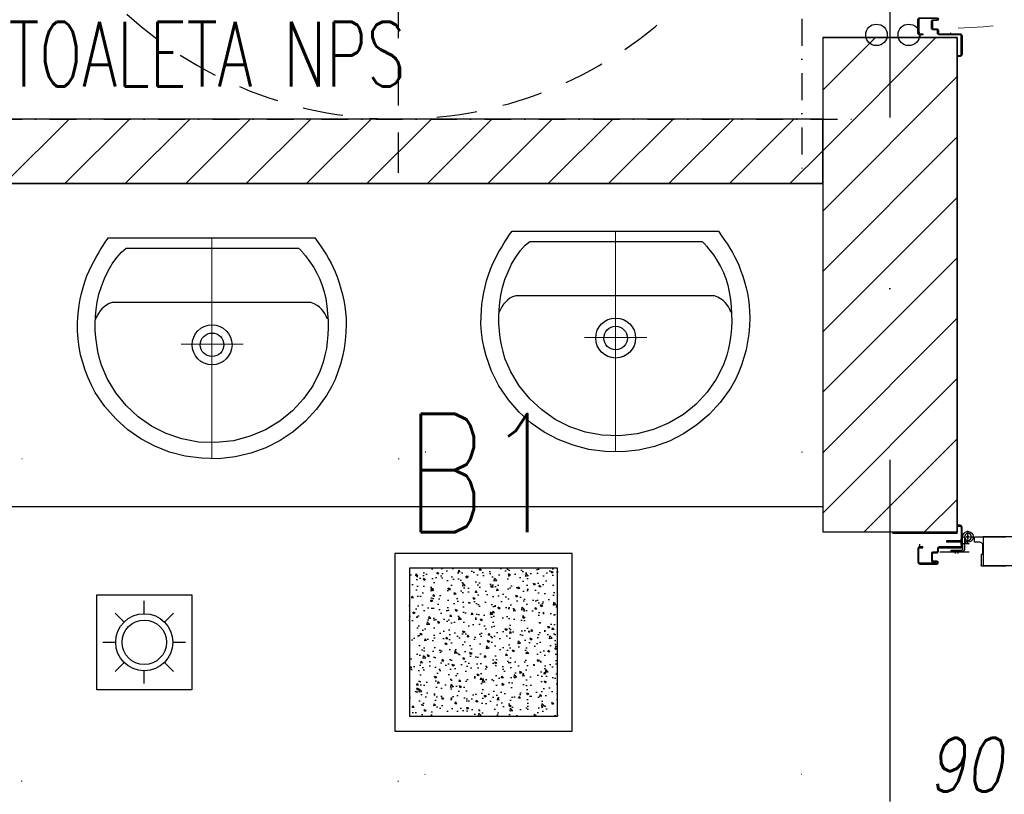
# Model space of a CAD drawing. Header units: millimetres. Extents: x 28600 to 181045, y -399112 to -163690.
# Tile 163 of 256: x 61250 to 61433, y -197959 to -197815. Entities that reach past the tile are written whole.
import ezdxf
from ezdxf.enums import TextEntityAlignment as Align

# ---------------------------------------------------------------- set-up
doc = ezdxf.new("R2010")
doc.units = ezdxf.units.MM
for name, pattern in [('216-500', [2.5, 1.5, -1]), ('CENTER', [0.6, 0.375, -0.075, 0.075, -0.075]), ('DASHDOT', [25.4, 12.7, -6.35, 0, -6.35]), ('DOT', [6.35, 0, -6.35]), ('Hidden Line', [391.222223, 282.222223, -109]), ('STRICHPUNKTX2', [2, 1, -0.5, 0, -0.5])]:
    doc.linetypes.add(name, pattern=pattern)
doc.layers.get('0').update_dxf_attribs({"color": 8})
for name, color, linetype in [('!! 0_Istn-armatura', 8, 'Continuous'), ('!! 1_drzwi opis', 8, 'Continuous'), ('!! 1_drzwi-linia', 8, 'Continuous'), ('!! 1_hatch projektowane ściany', 8, 'Continuous'), ('!! 1_OPIS POM NOWE', 123, 'Continuous'), ('!! 1_PROJ Sciany', 8, 'Continuous'), ('!! 2_wypos-sanitarne', 8, 'Continuous'), ('0-osie-liniA', 8, 'DASHDOT'), ('E1', 2, 'Continuous'), ('E_0', 4, 'Continuous'), ('E_OSP', 2, 'Continuous')]:
    doc.layers.add(name, color=color, linetype=linetype)
doc.styles.add('50', font='ROMANS.shx', dxfattribs={"width": 0.8, "height": 10})
doc.styles.add('ARCHETYP', font='romans.shx', dxfattribs={"height": 15})
doc.styles.add('ELE1', font='romans.shx', dxfattribs={"width": 0.8, "height": 18})
doc.styles.add('TXT', font='simplex.shx')
pattern_1 = [(45, (0, -1.54), (-5.61266008, 5.61266008), [])]

# ---------------------------------------------------------------- blocks, each defined once
blk = doc.blocks.new('gvb')
at = {"linetype": 'STRICHPUNKTX2', "ltscale": 5}
for p, q in [((130664.97, 14667.75), (130664.97, 14497.75)), ((130814.97, 14667.75), (130814.97, 14497.75)), ((130654.97, 14657.75), (130824.97, 14657.75)), ((130654.97, 14507.75), (130824.97, 14507.75))]:
    blk.add_line(p, q, dxfattribs=at)
at = {"linetype": '216-500', "ltscale": 5}
for p, q in [((130739.97, 14667.75), (130739.97, 14497.75)), ((130654.97, 14582.75), (130824.97, 14582.75)), ((130705.62, 14537.29), (130705.62, 14578.9))]:
    blk.add_line(p, q, dxfattribs=at)
for points in [[(130727.92, 14612.92), (130709.37, 14612.92)], [(130727.92, 14578.9), (130752.56, 14578.9), (130752.56, 14611.05)], [(130701.49, 14604.79), (130701.49, 14603.03), (130727.92, 14603.03)], [(130727.92, 14603.03), (130727.92, 14588.79)], [(130727.92, 14588.79), (130701.75, 14588.8)], [(130727.92, 14588.79), (130713.68, 14588.79)], [(130705.62, 14578.9), (130737.03, 14578.9)]]:
    blk.add_lwpolyline(points, dxfattribs=at)
blk.add_lwpolyline([(130701.75, 14588.8, 0.400619), (130695.72, 14582.06), (130695.72, 14529.31)], format="xyb", dxfattribs=at)
at = {"linetype": '216-500', "ltscale": 2}
blk.add_lwpolyline([(130713.68, 14588.79), (130713.68, 14588.79)], dxfattribs=at)
at = {"linetype": '216-500', "ltscale": 5}
for centre, radius in [((130739.97, 14582.75), 75), ((130740.04, 14640.53), 11.41), ((130753.4, 14560.11), 30.82), ((130753.4, 14560.11), 29.13)]:
    blk.add_circle(centre, radius, dxfattribs=at)
for centre, radius, start, end in [((130740.13, 14610.57), 12.44, 2.2135, 169.0878), ((130696.81, 14538.09), 8.85, 262.981, 5.2099)]:
    blk.add_arc(centre, radius, start, end, dxfattribs=at)
at = {"linetype": '216-500', "ltscale": 2}
blk.add_arc((130710.53, 14603.91), 9.09, 97.3287, 185.5564, dxfattribs=at)
blk = doc.blocks.new('A$C527aaae0')
at = {"lineweight": 5}
for points in [[(0, 0), (0, -0.4111)], [(0.1863, -0.1214), (0.1863, -0.1211)], [(0.1863, -0.1211), (0.1863, -0.1214)], [(-0.0573, -0.1985), (0.0582, -0.1985)]]:
    blk.add_lwpolyline(points, dxfattribs=at)
for points in [[(0.1915, -0.001), (0.1975, -0.0093), (0.203, -0.0173), (0.2082, -0.025), (0.213, -0.0326), (0.2175, -0.0402), (0.2216, -0.0479), (0.2255, -0.0558), (0.2292, -0.0639), (0.2328, -0.0735), (0.2366, -0.0845), (0.2399, -0.0953), (0.2429, -0.1061), (0.2453, -0.1169), (0.2473, -0.1278), (0.2487, -0.1389), (0.2495, -0.1502), (0.2498, -0.1618), (0.2492, -0.1766), (0.2478, -0.1918), (0.2457, -0.2067), (0.2428, -0.2214), (0.239, -0.2358), (0.2344, -0.25), (0.2289, -0.2639), (0.2225, -0.2775), (0.2132, -0.2936), (0.1947, -0.319), (0.174, -0.3415), (0.1513, -0.361), (0.1268, -0.3776), (0.1005, -0.391), (0.0726, -0.4011), (0.0432, -0.4079), (0.0125, -0.4112), (-0.0191, -0.4105), (-0.0495, -0.4063), (-0.0786, -0.3988), (-0.1062, -0.3881), (-0.1321, -0.3743), (-0.1563, -0.3574), (-0.1786, -0.3374), (-0.1988, -0.3143), (-0.2168, -0.2883), (-0.2237, -0.2746), (-0.2299, -0.2608), (-0.2353, -0.2468), (-0.24, -0.2327), (-0.2438, -0.2183), (-0.2467, -0.2037), (-0.2487, -0.1888), (-0.2498, -0.1735), (-0.2497, -0.1595), (-0.249, -0.1479), (-0.2479, -0.1367), (-0.2463, -0.1256), (-0.2444, -0.1148), (-0.242, -0.104), (-0.2392, -0.0932), (-0.2359, -0.0823), (-0.2322, -0.0712), (-0.2282, -0.0623), (-0.2242, -0.0541), (-0.22, -0.0461), (-0.2157, -0.0381), (-0.2113, -0.0303), (-0.2067, -0.0225), (-0.2019, -0.0148), (-0.1969, -0.0071), (-0.1921, -0.001)], [(0.1608, -0.0198), (0.1622, -0.0209), (0.1634, -0.022), (0.1645, -0.023), (0.1654, -0.024), (0.1663, -0.025), (0.1672, -0.0261), (0.1682, -0.0273), (0.1692, -0.0287), (0.1739, -0.0344), (0.1821, -0.0451), (0.1893, -0.0557), (0.1954, -0.0665), (0.2007, -0.0776), (0.2051, -0.0891), (0.2087, -0.1012), (0.2116, -0.114), (0.2138, -0.1277), (0.2152, -0.1416), (0.216, -0.1551), (0.2162, -0.1682), (0.2158, -0.181), (0.2146, -0.1937), (0.2128, -0.2063), (0.2103, -0.2189), (0.2069, -0.2316), (0.2007, -0.2493), (0.1874, -0.2756), (0.1704, -0.3001), (0.1499, -0.3221), (0.1263, -0.3413), (0.1, -0.3573), (0.0711, -0.3696), (0.0402, -0.3777), (0.0074, -0.3812), (-0.0248, -0.3802), (-0.0555, -0.3745), (-0.0846, -0.3645), (-0.1119, -0.3506), (-0.1369, -0.3331), (-0.1592, -0.3122), (-0.1785, -0.2885), (-0.1945, -0.2622), (-0.2053, -0.2373), (-0.2088, -0.2247), (-0.2117, -0.2119), (-0.2139, -0.1991), (-0.2155, -0.1862), (-0.2165, -0.1732), (-0.2167, -0.1601), (-0.2161, -0.147), (-0.2148, -0.1337), (-0.2129, -0.12), (-0.2097, -0.1056), (-0.2052, -0.0909), (-0.1995, -0.0763), (-0.1928, -0.0622), (-0.1851, -0.049), (-0.1767, -0.0372), (-0.1676, -0.0271), (-0.159, -0.0198)]]:
    blk.add_lwpolyline(points, close=True)
blk.add_lwpolyline([(0.2151, -0.1518), (0.2126, -0.1464), (0.21, -0.1415), (0.2071, -0.1372), (0.2038, -0.1333), (0.2, -0.1297), (0.1955, -0.1264), (0.1903, -0.1232), (0.1842, -0.1211), (-0.1851, -0.1211), (-0.1909, -0.1228), (-0.1959, -0.1256), (-0.2003, -0.1289), (-0.2043, -0.1326), (-0.2078, -0.1367), (-0.2109, -0.1413), (-0.2137, -0.1463), (-0.2163, -0.1518), (-0.2163, -0.1521)])
at = {"linetype": 'DOT'}
blk.add_lwpolyline([(-0.3533, -0.4109), (0.3467, -0.4109), (0.3467, -1.0109), (-0.3533, -1.0109)], close=True, dxfattribs=at)
for radius in [0.0371, 0.0219]:
    blk.add_circle((0.0005, -0.1995), radius)
blk = doc.blocks.new('zaw-dr-90-p')
at = {"color": 2, "linetype": 'CENTER', "ltscale": 0.2}
for p, q in [((24.5, 24), (31, 24)), ((24.5, 19), (31, 19)), ((12, 0), (-12, 0)), ((0, 12), (0, -12))]:
    blk.add_line(p, q, dxfattribs=at)
at = {"ltscale": 0.2}
for p, q in [((10, 12), (6.5, 12)), ((10, 0), (10, 6.5))]:
    blk.add_line(p, q, dxfattribs=at)
blk.add_lwpolyline([(10, 10), (10, 39), (6.5, 39), (6.5, 10)], dxfattribs=at)
blk.add_lwpolyline([(0, 6.5), (23.5, 6.5, 0.414214), (28, 11), (28, 31), (24.5, 31), (24.5, 11, -0.414214), (23.5, 10), (0, 10, 4.561698), (7.6, 6.5), (4.9, 4.2)], format="xyb", dxfattribs=at)
blk.add_lwpolyline([(-0.2, -0.2), (-2.5, -0.2), (-2.5, 0.2), (-0.2, 0.2), (-0.2, 2.5), (0.2, 2.5), (0.2, 0.2), (2.8, 0.2), (2.8, -0.2), (0.2, -0.2), (0.2, -2.8), (-0.2, -2.8)], close=True)
blk.add_circle((0, 0), 6.5, dxfattribs=at)
blk = doc.blocks.new('drzwi 90- sc 12')
for p, q in [((-13616.12, 20410.26), (-13616.12, 20411.46)), ((-13616.12, 20411.46), (-13615.02, 20411.46)), ((-13614.92, 20411.36), (-13614.92, 20313.77)), ((-13620.32, 20410.16), (-13620.32, 20313.77)), ((-13614.92, 20409.86), (-13620.32, 20409.86)), ((-13616.12, 20410.26), (-13620.22, 20410.26)), ((-13616.12, 20410.26), (-13620, 20410.26)), ((-13618.17, 20410.26), (-13616.22, 20410.26)), ((-13618.17, 20410.26), (-13616.22, 20410.26)), ((-13620.32, 20313.47), (-13620.32, 20317.97)), ((-13614.92, 20312.27), (-13614.92, 20317.97)), ((-13614.92, 20313.77), (-13620.32, 20313.77)), ((-13618.22, 20313.37), (-13620.22, 20313.37)), ((-13618.22, 20313.67), (-13618.22, 20313.37)), ((-13618.22, 20313.67), (-13616.42, 20313.67)), ((-13615.92, 20313.17), (-13615.92, 20312.17)), ((-13615.92, 20312.17), (-13615.02, 20312.17)), ((-13617.77, 20311.12), (-13617.77, 20305.72)), ((-13617.77, 20311.12), (-13617.77, 20305.72)), ((-13616.17, 20309.92), (-13616.17, 20311.02)), ((-13715.57, 20308.32), (-13715.57, 20308.56)), ((-13715.57, 20307.69), (-13715.57, 20308.56)), ((-13715.57, 20307.82), (-13715.57, 20308.56)), ((-13616.17, 20309.92), (-13617.37, 20309.92)), ((-13715.57, 20307.72), (-13715.37, 20307.72)), ((-13715.77, 20301.96), (-13716.27, 20301.96)), ((-13616.77, 20301.96), (-13616.27, 20301.96))]:
    blk.add_line(p, q)
for points in [[(-13665.27, 20284.96), (-13665.27, 20325.83)], [(-13615.57, 20309.64), (-13615.32, 20309.64), (-13615.32, 20309.82), (-13616.32, 20309.82), (-13616.32, 20309.64), (-13615.92, 20309.64)]]:
    blk.add_lwpolyline(points)
at = {"lineweight": 30}
for points in [[(-13716.27, 20308.92), (-13721.27, 20308.92)], [(-13716.27, 20308.92), (-13716.27, 20296.92)], [(-13614.27, 20308.92), (-13609.27, 20308.92)], [(-13614.27, 20308.92), (-13614.27, 20296.92)]]:
    blk.add_lwpolyline(points, dxfattribs=at)
at = {"ltscale": 0.2}
for points in [[(-13715.57, 20307.51), (-13715.57, 20309.48, 0.414214), (-13715.91, 20309.82), (-13719.43, 20309.82, 0.414214), (-13719.77, 20309.48), (-13719.77, 20308.92), (-13719.59, 20308.92), (-13719.59, 20309.48, -0.414214), (-13719.43, 20309.64), (-13716.97, 20309.64)], [(-13716.97, 20309.64), (-13715.91, 20309.64, -0.414214), (-13715.75, 20309.48), (-13715.75, 20307.51)], [(-13615.92, 20309.64), (-13616.63, 20309.64, 0.414214), (-13616.79, 20309.48), (-13616.79, 20305.58, -0.414214), (-13617.13, 20305.24), (-13617.58, 20305.24, 0.414214), (-13617.74, 20305.08), (-13617.74, 20304.48, -0.414214), (-13618.08, 20304.14), (-13619.26, 20304.14, -0.414214), (-13619.6, 20304.48), (-13619.6, 20305.15, 1), (-13619.79, 20305.15), (-13619.79, 20301.96, 0.414214), (-13619.63, 20301.8), (-13617.11, 20301.8, 0.414214), (-13616.95, 20301.96), (-13616.95, 20302.52), (-13616.77, 20302.52), (-13616.77, 20301.96, -0.414214), (-13617.11, 20301.62), (-13619.63, 20301.62, -0.414214), (-13619.97, 20301.96), (-13619.97, 20305.15, -1), (-13619.42, 20305.15), (-13619.42, 20304.48, 0.414214), (-13619.26, 20304.32), (-13618.08, 20304.32, 0.414214), (-13617.92, 20304.48), (-13617.92, 20305.08, -0.414214), (-13617.58, 20305.42), (-13617.13, 20305.42, 0.414214), (-13616.97, 20305.58), (-13616.97, 20309.48, -0.414214), (-13616.63, 20309.82), (-13613.11, 20309.82, -0.414214), (-13612.77, 20309.48), (-13612.77, 20308.92), (-13612.95, 20308.92), (-13612.95, 20309.48, 0.414214), (-13613.11, 20309.64), (-13615.57, 20309.64)], [(-13715.75, 20307.76), (-13715.75, 20305.58, 0.414214), (-13715.41, 20305.24), (-13714.96, 20305.24, -0.414214), (-13714.8, 20305.08), (-13714.8, 20304.48, 0.414214), (-13714.46, 20304.14), (-13713.28, 20304.14, 0.414214), (-13712.94, 20304.48), (-13712.94, 20305.15, -1), (-13712.75, 20305.15), (-13712.75, 20301.96, -0.414214), (-13712.91, 20301.8), (-13715.43, 20301.8, -0.414214), (-13715.59, 20301.96), (-13715.59, 20302.52), (-13715.77, 20302.52), (-13715.77, 20301.96, 0.414214), (-13715.43, 20301.62), (-13712.91, 20301.62, 0.414214), (-13712.57, 20301.96), (-13712.57, 20305.15, 1), (-13713.12, 20305.15), (-13713.12, 20304.48, -0.414214), (-13713.28, 20304.32), (-13714.46, 20304.32, -0.414214), (-13714.62, 20304.48), (-13714.62, 20305.08, 0.414214), (-13714.96, 20305.42), (-13715.41, 20305.42, -0.414214), (-13715.57, 20305.58), (-13715.57, 20307.64)]]:
    blk.add_lwpolyline(points, format="xyb", dxfattribs=at)
blk.add_lwpolyline([(-13616.79, 20308.82), (-13616.97, 20308.82), (-13616.97, 20307.42), (-13616.79, 20307.42)], close=True)
for centre, radius, start, end in [((-13615.02, 20411.36), 0.1, 0, 90), ((-13620.22, 20410.16), 0.1, 90, 180), ((-13620.22, 20313.47), 0.1, 180, 270), ((-13616.42, 20313.17), 0.5, 0, 90), ((-13615.02, 20312.27), 0.1, 270, 0), ((-13616.27, 20311.02), 0.1, 0, 90)]:
    blk.add_arc(centre, radius, start, end)
at = {"linetype": 'Hidden Line', "lineweight": 9, "ltscale": 0.05}
blk.add_arc((-13615.5, 20305.14), 99.12, 94.8005, 177.6944, dxfattribs=at)
at = {"xscale": 0.09999999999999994, "yscale": 0.09999999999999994, "zscale": 0.09999999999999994, "rotation": 180.0000000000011}
blk.add_blockref('zaw-dr-90-p', (-13614.92, 20310.92), dxfattribs=at)
blk = doc.blocks.new('1_ok-opis')
blk.add_line((0, 111.61), (0, 50))
for points in [[(-17, 128.61), (-17, 143.61)], [(17, 128.61), (17, 143.61)]]:
    blk.add_lwpolyline(points)
for centre, start, end in [((0, 143.61), 0, 180), ((0, 128.61), 180, 0)]:
    blk.add_arc(centre, 17, start, end)
at = {"style": 'ARCHETYP'}
for tag, height, rotation, p in [('NR', 12, 90, (0, 136.9)), ('NR', 12, 270, (0, 136.9)), ('SZEROKOŚĆ', 10, 90, (-8, 78.29)), ('SZEROKOŚĆ', 10, 270, (8, 78.29)), ('WYSOKOŚĆ', 10, 270, (-8, 78.29)), ('WYSOKOŚĆ', 10, 90, (8, 78.29))]:
    blk.add_attdef(tag, text='', height=height, rotation=rotation, dxfattribs=at).set_placement(p, align=Align.MIDDLE)
blk = doc.blocks.new('A$C33CB33F5')
at = {"layer": 'E1'}
h = blk.add_hatch(dxfattribs=at)
h.set_pattern_fill('AR-CONC', color=256)
h.set_pattern_definition([(50, (7522.688, -14898.817), (7.1726018, -0.6275213), [0.75, -8.25]), (355, (7522.688, -14898.817), (-1.3875133, 7.5219213), [0.6, -6.6]), (100.451444, (7523.286, -14898.869), (5.7850885, 6.8944), [0.637402, -7.011421]), (46.1842, (7522.688, -14896.817), (10.6724133, -1.655193), [1.125, -12.375]), (96.635635, (7523.578, -14896.955), (9.3466195, 9.741186), [0.9561034, -10.5171376]), (351.184164, (7522.688, -14896.817), (9.3466195, 9.741186), [0.9, -9.9]), (21, (7523.688, -14897.317), (5.9690705, -4.026189), [0.75, -8.25]), (326, (7523.688, -14897.317), (2.4331533, 7.2515005), [0.6, -6.6]), (71.451445, (7524.1856, -14897.6525), (8.4022238, 3.2253115), [0.637402, -7.011421]), (37.5, (7522.6882, -14898.817), (0.12159855, 3.32893854), [0, -6.52, 0, -6.7, 0, -6.625]), (7.5, (7522.688, -14898.817), (2.6306954, 3.9441171), [0, -3.82, 0, -6.37, 0, -2.525]), (327.5, (7520.4582, -14898.817), (5.33822436, -0.2255487), [0, -2.5, 0, -7.8, 0, -10.35]), (317.5, (7519.458, -14898.817), (5.8318617, 1.0010498), [0, -3.25, 0, -5.18, 0, -7.35])])
h.paths.add_polyline_path([(25, -25), (25, 25), (-25, 25), (-25, -25)])
for points in [[(-30, 30), (30, 30), (30, -30), (-30, -30)], [(-25, 25), (25, 25), (25, -25), (-25, -25)]]:
    blk.add_lwpolyline(points, close=True, dxfattribs=at)
blk = doc.blocks.new('*U98')
at = {"layer": 'E_OSP'}
for p, q in [((0, 3.54), (0, 5.12)), ((-2.51, 2.51), (-3.62, 3.62)), ((2.51, 2.51), (3.62, 3.62)), ((-5.12, 0), (-3.54, 0)), ((3.54, 0), (5.12, 0)), ((-3.62, -3.62), (-2.51, -2.51)), ((0, -5.12), (0, -3.54)), ((3.62, -3.62), (2.51, -2.51))]:
    blk.add_line(p, q, dxfattribs=at)
blk.add_lwpolyline([(-5.9, 5.9), (5.9, 5.9), (5.9, -5.9), (-5.9, -5.9)], close=True, dxfattribs=at)
for radius in [3.54, 2.75]:
    blk.add_circle((0, 0), radius, dxfattribs=at)

msp = doc.modelspace()

# ---------------------------------------------------------------- hatches: boundary and pattern name
at = {"layer": '!! 1_hatch projektowane ściany'}
h = msp.add_hatch(dxfattribs=at)
h.set_pattern_fill('ANSI31', color=256, scale=2.5)
h.set_pattern_definition(pattern_1)
h.paths.add_polyline_path([(61399.56735, -197845.62813), (61399.56735, -197833.62813), (61155.43682, -197833.62813), (61155.43682, -197623.62813), (61399.56735, -197624.50331), (61399.56735, -197611.62813), (61147.43682, -197611.62813), (61147.43682, -197546.87813), (61135.43682, -197546.87813), (61135.43682, -197910.37813), (61147.43682, -197910.37813), (61147.43682, -197845.62813)])
h = msp.add_hatch(dxfattribs=at)
h.set_pattern_fill('ANSI31', color=256, scale=2.5)
h.set_pattern_definition(pattern_1)
h.paths.add_polyline_path([(61399.56735, -197910.37813), (61424.56735, -197910.37813), (61424.56735, -197818.49611), (61399.56735, -197818.49611)])

# ---------------------------------------------------------------- linework, layer by layer
at = {"layer": '!! 0_Istn-armatura'}
for centre in [(61409.56735, -197817.99603), (61415.56735, -197817.99603)]:
    msp.add_circle(centre, 2, dxfattribs=at)
at = {"layer": '!! 1_hatch projektowane ściany'}
for points in [[(61399.56735, -197845.62813), (61399.56735, -197833.62813), (61155.43682, -197833.62813), (61155.43682, -197623.62813), (61399.56735, -197624.50331), (61399.56735, -197611.62813), (61147.43682, -197611.62813), (61147.43682, -197546.87813), (61135.43682, -197546.87813), (61135.43682, -197910.37813), (61147.43682, -197910.37813), (61147.43682, -197845.62813)], [(61399.56735, -197910.37813), (61424.56735, -197910.37813), (61424.56735, -197818.49611), (61399.56735, -197818.49611)]]:
    msp.add_lwpolyline(points, close=True, dxfattribs=at)
at = {"layer": '!! 1_PROJ Sciany'}
for points in [[(61399.56735, -197845.62813), (61135.43682, -197845.62813), (61135.43682, -197611.62813), (61399.56735, -197611.62813)], [(61399.56735, -197818.49603), (61399.56735, -197910.37813)], [(61399.56735, -197818.49603), (61399.56735, -197821.99603)], [(61399.56735, -197818.49603), (61424.56735, -197818.49603)], [(61424.56735, -197818.49603), (61424.56735, -197910.37813)], [(61424.56735, -197818.49603), (61424.56735, -197821.99603)], [(61399.56735, -197833.62813), (61155.43682, -197833.62813)], [(61399.56735, -197910.37813), (61424.56735, -197910.37813)]]:
    msp.add_lwpolyline(points, dxfattribs=at)
at = {"layer": '!! 2_wypos-sanitarne'}
msp.add_lwpolyline([(61147.43682, -197905.62813), (61399.56735, -197905.62813)], dxfattribs=at)
at = {"layer": '0-osie-liniA', "ltscale": 5}
msp.add_lwpolyline([(61412.06735, -193575.54863), (61412.06735, -199799.35902)], dxfattribs=at)

# ---------------------------------------------------------------- block references
at = {"layer": '!! 1_drzwi opis'}
ref = msp.add_blockref('1_ok-opis', (61350.6019, -197961.62817), dxfattribs=dict(at, xscale=-1, rotation=269.9999963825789))
ref.add_attrib('WYSOKOŚĆ', '90 ', dxfattribs={"layer": '0', "height": 10, "rotation": 359.9999964, "style": '50', "oblique": 10, "width": 0.8}).set_placement((61428.89275, -197953.62817), align=Align.MIDDLE)
ref.add_attrib('SZEROKOŚĆ', '205', dxfattribs={"layer": '0', "height": 10, "rotation": 359.9999964, "style": '50', "oblique": 10, "width": 0.8}).set_placement((61428.89275, -197969.62817), align=Align.MIDDLE)
ref.add_attrib('NR', 'Dw', dxfattribs={"layer": '0', "height": 10, "rotation": 359.9999964, "style": '50', "oblique": 10, "width": 0.8}).set_placement((61479.21315, -197961.62818), align=Align.MIDDLE)
at = {"layer": '!! 1_drzwi-linia', "xscale": -1, "rotation": 270}
for p in [(41115.64301, -184102.2264), (41115.64301, -184296.35851)]:
    msp.add_blockref('drzwi 90- sc 12', p, dxfattribs=at)
at = {"layer": '!! 2_wypos-sanitarne', "xscale": -1, "rotation": 90}
msp.add_blockref('gvb', (75903.4544, -67018.65956), dxfattribs=at)
at = {"layer": '!! 2_wypos-sanitarne', "xscale": 100, "yscale": 100, "zscale": 100}
for p in [(61361.04543, -197854.38601), (61286.05319, -197855.63603)]:
    msp.add_blockref('A$C527aaae0', p, dxfattribs=at)
at = {"layer": 'E1', "color": 4, "ltscale": 20, "xscale": -0.55, "yscale": 0.55, "zscale": 0.55}
msp.add_blockref('A$C33CB33F5', (61336.53472, -197930.87813), dxfattribs=at)
at = {"layer": 'E_0', "xscale": 1.5, "yscale": 1.5, "zscale": 1.5}
msp.add_blockref('*U98', (61273.50208, -197930.87813), dxfattribs=at)

# ---------------------------------------------------------------- texts
at = {"layer": '!! 1_OPIS POM NOWE', "style": 'TXT', "width": 0.7}
msp.add_text('TOALETA NPS', height=12, dxfattribs=at).set_placement((61285.16015, -197827.55885), align=Align.CENTER)
at = {"layer": 'E1', "style": 'ELE1', "width": 0.75}
msp.add_text('B1', height=22, dxfattribs=at).set_placement((61336.53472, -197899.41875), align=Align.MIDDLE_CENTER)

doc.saveas('drawing.dxf')
